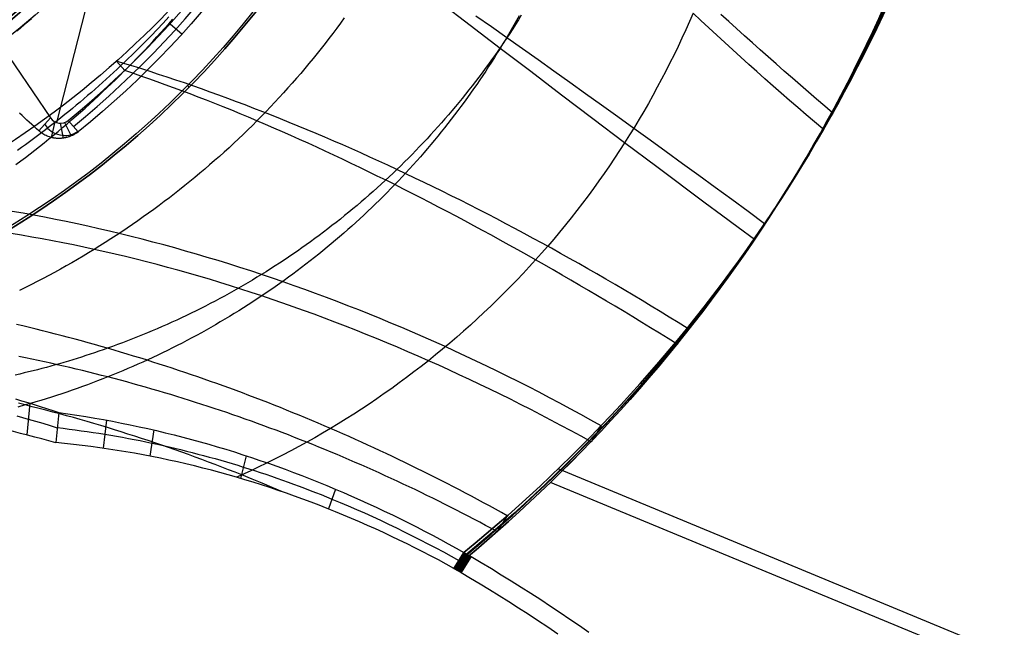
# Model space of a CAD drawing. Extents: x 5157 to 5867, y -156 to 1031.
# Tile 71 of 87: x 5558 to 5641, y 532 to 583. Entities that reach past the tile are written whole.
import ezdxf

# ---------------------------------------------------------------- set-up
doc = ezdxf.new("R2010")
doc.units = 0
doc.layers.add('1', color=7, linetype='CONTINUOUS')

msp = doc.modelspace()

# ---------------------------------------------------------------- linework, layer by layer
at = {"layer": '1', "color": 39}
for p, q in [((5561.471, 574.165, 26.283), (5571.231, 612.249, 26.283)), ((5549.937, 590.697, 26.283), (5560.942, 574.558, 26.283)), ((5570.913, 582.403, 26.283), (5571.916, 581.544, 28.667)), ((5566.443, 579.286, 20.757), (5567.137, 578.517, 15.783)), ((5572.494, 577.114, 16.982), (5572.412, 577.295, 16.982)), ((5572.494, 577.114, 24.542), (5572.412, 577.295, 24.542)), ((5559.981, 573.488, 30.676), (5560.942, 574.558, 26.283)), ((5561.293, 574.24, 26.283), (5560.986, 572.935, 29.662)), ((5563.26, 573.39, 28.585), (5562.415, 574.345, 26.283)), ((5626.217, 574.969, 17.762), (5625.369, 573.648, 12.931)), ((5626.217, 574.969, 17.762), (5625.369, 573.648, 12.931)), ((5561.75, 574.118, 26.283), (5561.984, 572.873, 28.988)), ((5562.103, 574.172, 26.283), (5562.661, 573.057, 28.701)), ((5620.52, 565.737, 21.287), (5619.672, 564.415, 16.455)), ((5620.52, 565.737, 21.287), (5619.672, 564.415, 16.455)), ((5614.061, 557.02, 24.804), (5613.213, 555.699, 19.973)), ((5614.061, 557.02, 24.804), (5613.213, 555.699, 19.973)), ((5559.203, 550.767, 32.114), (5558.968, 548.12, 27.759)), ((5561.643, 549.989, 32.432), (5561.379, 547.479, 28.001)), ((5565.62, 549.355, 32.545), (5565.329, 547.009, 28.029)), ((5606.888, 548.881, 28.289), (5606.04, 547.56, 23.457)), ((5606.888, 548.881, 28.289), (5606.04, 547.56, 23.457)), ((5569.55, 548.542, 32.679), (5569.217, 546.356, 28.089)), ((5577.253, 546.392, 32.955), (5576.801, 544.496, 28.257)), ((5863.647, 437.539, 13.667), (5603.307, 545.295, 29.898)), ((5862.893, 436.456, 8.754), (5602.66, 544.167, 24.978)), ((5584.724, 543.6, 33.175), (5584.124, 541.953, 28.404)), ((5599.052, 541.379, 31.716), (5598.204, 540.058, 26.884)), ((5599.052, 541.379, 31.716), (5598.204, 540.058, 26.884)), ((5594.59, 536.997, 28.355), (5595.438, 538.318, 33.187)), ((5595.438, 538.318, 33.187), (5594.59, 536.997, 28.355)), ((5595.438, 538.318, 33.187), (5594.59, 536.997, 28.355)), ((5595.438, 538.318, 33.187), (5594.59, 536.997, 28.355)), ((5595.499, 538.284, 33.186), (5594.651, 536.963, 28.354)), ((5595.559, 538.249, 33.185), (5594.711, 536.928, 28.353)), ((5595.619, 538.214, 33.183), (5594.771, 536.893, 28.352)), ((5595.68, 538.18, 33.182), (5594.832, 536.859, 28.351)), ((5595.74, 538.145, 33.181), (5594.892, 536.824, 28.35)), ((5595.799, 538.11, 33.18), (5594.951, 536.789, 28.349)), ((5595.859, 538.076, 33.179), (5595.011, 536.755, 28.348)), ((5595.438, 538.318, 33.187), (5596.037, 537.972, 33.176)), ((5595.528, 537.179, 30.278), (5594.93, 537.526, 30.288)), ((5595.919, 538.041, 33.178), (5595.071, 536.72, 28.347)), ((5595.978, 538.007, 33.177), (5595.13, 536.685, 28.346)), ((5596.037, 537.972, 33.176), (5595.189, 536.651, 28.345)), ((5594.59, 536.997, 28.355), (5595.189, 536.651, 28.345))]:
    msp.add_line(p, q, dxfattribs=at)
at = {"layer": '1', "color": 35}
msp.add_lwpolyline([(5559.362, 582.832), (5559.056, 582.572), (5558.748, 582.313), (5558.439, 582.057), (5558.129, 581.802)], dxfattribs=at)
at = {"layer": '1', "color": 39, "extrusion": (0.166937, 0.260069, 0.95105)}
msp.add_lwpolyline([(-4693.498, -3310.182), (-4691.197, -3309.539), (-4688.898, -3308.893), (-4683.917, -3307.489), (-4673.961, -3304.673), (-4668.983, -3303.268), (-4666.494, -3302.568), (-4664.004, -3301.869), (-4661.514, -3301.174), (-4659.022, -3300.481), (-4656.53, -3299.792), (-4654.037, -3299.107), (-4651.543, -3298.426), (-4649.048, -3297.75), (-4646.792, -3297.143), (-4644.535, -3296.542), (-4642.276, -3295.945), (-4640.016, -3295.355), (-4637.755, -3294.77), (-4635.492, -3294.192), (-4633.228, -3293.622), (-4632.095, -3293.339), (-4630.962, -3293.059), (-4629.828, -3292.78), (-4628.694, -3292.503), (-4627.559, -3292.229), (-4626.424, -3291.957), (-4625.288, -3291.687), (-4624.152, -3291.419), (-4623.015, -3291.154), (-4621.878, -3290.891), (-4620.74, -3290.631), (-4619.602, -3290.373), (-4618.463, -3290.118), (-4617.324, -3289.866), (-4616.184, -3289.616), (-4615.043, -3289.369), (-4613.902, -3289.125), (-4612.76, -3288.883), (-4611.745, -3288.671), (-4610.729, -3288.462), (-4609.713, -3288.254), (-4608.696, -3288.05), (-4607.678, -3287.847), (-4606.661, -3287.648), (-4605.642, -3287.451), (-4604.624, -3287.256), (-4603.604, -3287.064), (-4602.585, -3286.875), (-4601.564, -3286.688), (-4600.544, -3286.504), (-4599.523, -3286.323), (-4598.501, -3286.145), (-4597.479, -3285.97), (-4596.457, -3285.797), (-4595.434, -3285.627), (-4594.41, -3285.461), (-4593.387, -3285.297), (-4592.362, -3285.137), (-4591.338, -3284.979), (-4590.313, -3284.825), (-4589.287, -3284.674), (-4588.261, -3284.526), (-4587.235, -3284.381), (-4586.208, -3284.239), (-4585.18, -3284.101), (-4584.153, -3283.966), (-4583.124, -3283.834), (-4582.096, -3283.706), (-4581.067, -3283.582), (-4580.038, -3283.46), (-4579.062, -3283.349), (-4578.086, -3283.24), (-4577.11, -3283.135), (-4576.133, -3283.033), (-4575.156, -3282.934), (-4574.179, -3282.838), (-4573.201, -3282.745), (-4572.223, -3282.656), (-4571.245, -3282.569), (-4570.267, -3282.486), (-4569.288, -3282.406), (-4568.309, -3282.329), (-4567.33, -3282.255), (-4566.35, -3282.184), (-4565.371, -3282.117), (-4564.391, -3282.052), (-4563.411, -3281.991), (-4562.431, -3281.932), (-4561.45, -3281.877), (-4560.469, -3281.825), (-4559.489, -3281.776), (-4558.508, -3281.73), (-4557.527, -3281.687), (-4556.545, -3281.648), (-4555.564, -3281.611), (-4554.582, -3281.578), (-4553.601, -3281.547), (-4552.619, -3281.52), (-4551.638, -3281.496), (-4550.656, -3281.474), (-4549.674, -3281.456), (-4548.692, -3281.441), (-4547.773, -3281.43), (-4546.854, -3281.421), (-4545.935, -3281.415), (-4545.016, -3281.412), (-4544.097, -3281.412), (-4543.178, -3281.414), (-4542.259, -3281.419), (-4541.34, -3281.426), (-4540.421, -3281.437), (-4539.503, -3281.45), (-4538.584, -3281.466), (-4537.665, -3281.484), (-4536.747, -3281.506), (-4535.828, -3281.53), (-4534.91, -3281.556), (-4533.991, -3281.586), (-4533.073, -3281.618), (-4532.155, -3281.653), (-4531.237, -3281.691), (-4530.319, -3281.732), (-4529.401, -3281.775), (-4528.484, -3281.821), (-4527.566, -3281.87), (-4526.649, -3281.922), (-4525.732, -3281.976), (-4524.815, -3282.034), (-4523.898, -3282.094), (-4522.982, -3282.157), (-4522.066, -3282.222), (-4521.15, -3282.291), (-4520.234, -3282.362), (-4519.318, -3282.436), (-4518.519, -3282.503), (-4517.719, -3282.573), (-4516.92, -3282.644), (-4516.121, -3282.717), (-4515.323, -3282.793), (-4514.524, -3282.871), (-4513.726, -3282.95), (-4512.928, -3283.032), (-4512.13, -3283.116), (-4511.332, -3283.202), (-4510.535, -3283.29), (-4509.738, -3283.38), (-4508.941, -3283.472), (-4508.144, -3283.566), (-4507.347, -3283.662), (-4506.551, -3283.761), (-4504.959, -3283.963), (-4503.368, -3284.173), (-4501.778, -3284.39), (-4500.189, -3284.616), (-4498.601, -3284.848), (-4497.013, -3285.089), (-4495.427, -3285.337), (-4493.842, -3285.592), (-4492.445, -3285.822), (-4491.049, -3286.058), (-4489.654, -3286.299), (-4488.259, -3286.544), (-4486.865, -3286.793), (-4485.471, -3287.046), (-4484.077, -3287.301), (-4482.684, -3287.56), (-4479.898, -3288.082), (-4471.538, -3289.669), (-4469.028, -3290.141), (-4466.517, -3290.607), (-4465.26, -3290.837), (-4464.003, -3291.065), (-4462.745, -3291.29), (-4461.487, -3291.512), (-4460.228, -3291.731), (-4458.968, -3291.946), (-4457.707, -3292.158), (-4456.445, -3292.366), (-4455.183, -3292.569), (-4453.919, -3292.768), (-4452.654, -3292.962), (-4451.389, -3293.15), (-4450.249, -3293.316), (-4449.108, -3293.476), (-4447.966, -3293.632), (-4446.823, -3293.783), (-4445.68, -3293.928), (-4444.535, -3294.068), (-4443.39, -3294.202), (-4442.244, -3294.33), (-4441.097, -3294.452), (-4439.95, -3294.567), (-4438.801, -3294.676), (-4437.652, -3294.777), (-4436.502, -3294.871), (-4435.351, -3294.958), (-4434.199, -3295.037), (-4433.623, -3295.074), (-4433.046, -3295.108), (-4432.153, -3295.158), (-4431.258, -3295.202), (-4430.364, -3295.242), (-4429.469, -3295.276), (-4428.574, -3295.305), (-4427.678, -3295.328), (-4426.783, -3295.346), (-4425.887, -3295.359), (-4424.991, -3295.365), (-4424.095, -3295.366), (-4423.199, -3295.36), (-4422.303, -3295.349), (-4421.407, -3295.331), (-4420.511, -3295.308), (-4419.615, -3295.277), (-4418.719, -3295.241)], dxfattribs=at)
at = {"layer": '1', "color": 39}
for points in [[(5619.672, 564.415, 16.455), (5618.299, 565.428, 16.42), (5616.931, 566.44, 16.383), (5615.568, 567.452, 16.347), (5614.211, 568.464, 16.31), (5612.859, 569.473, 16.273), (5611.513, 570.481, 16.236), (5608.841, 572.49, 16.163), (5606.196, 574.486, 16.091), (5603.582, 576.465, 16.022), (5601.001, 578.424, 15.958), (5598.455, 580.36, 15.898), (5595.946, 582.268, 15.844), (5593.478, 584.146, 15.798), (5591.053, 585.991, 15.758), (5588.674, 587.798, 15.725), (5586.343, 589.566, 15.701), (5585.197, 590.435, 15.692), (5584.063, 591.292, 15.684), (5582.943, 592.138, 15.679), (5581.836, 592.972, 15.676), (5580.744, 593.794, 15.675), (5579.666, 594.604, 15.677)], [(5614.555, 583.3, 12.621), (5614.251, 582.6, 12.84), (5613.94, 581.904, 13.059), (5613.621, 581.21, 13.279), (5613.296, 580.519, 13.499), (5612.963, 579.831, 13.719), (5612.623, 579.146, 13.94), (5612.276, 578.465, 14.161), (5611.922, 577.787, 14.382), (5611.561, 577.112, 14.604), (5611.193, 576.44, 14.826), (5610.818, 575.773, 15.048), (5610.436, 575.108, 15.271), (5610.048, 574.448, 15.493), (5609.652, 573.791, 15.716), (5609.25, 573.139, 15.94), (5608.841, 572.49, 16.163), (5608.425, 571.845, 16.386), (5608.002, 571.205, 16.61), (5607.572, 570.569, 16.833), (5607.136, 569.937, 17.057), (5606.694, 569.309, 17.28), (5606.245, 568.686, 17.504), (5605.789, 568.068, 17.728), (5605.327, 567.454, 17.951), (5604.859, 566.845, 18.175), (5604.384, 566.241, 18.398), (5603.903, 565.642, 18.621), (5603.416, 565.047, 18.845), (5602.923, 564.458, 19.068), (5602.423, 563.874, 19.29), (5601.918, 563.295, 19.513), (5601.663, 563.007, 19.624), (5601.406, 562.721, 19.735), (5601.149, 562.436, 19.846), (5600.889, 562.153, 19.957), (5600.366, 561.59, 20.179), (5599.837, 561.033, 20.4), (5599.302, 560.481, 20.622), (5598.762, 559.934, 20.842), (5598.216, 559.394, 21.063), (5597.664, 558.859, 21.283), (5597.107, 558.33, 21.502), (5596.545, 557.807, 21.721), (5595.977, 557.289, 21.94), (5595.405, 556.778, 22.157), (5594.827, 556.273, 22.375), (5594.244, 555.774, 22.592), (5593.656, 555.281, 22.808), (5593.063, 554.794, 23.024), (5592.466, 554.314, 23.239), (5591.863, 553.84, 23.453), (5591.256, 553.372, 23.666), (5590.644, 552.911, 23.879), (5590.028, 552.456, 24.091), (5589.408, 552.008, 24.303), (5588.783, 551.566, 24.513), (5588.154, 551.131, 24.723), (5587.521, 550.703, 24.932), (5586.883, 550.281, 25.14), (5586.242, 549.866, 25.347), (5585.597, 549.458, 25.553), (5584.948, 549.057, 25.758), (5584.296, 548.663, 25.962), (5583.64, 548.275, 26.165), (5582.98, 547.894, 26.367), (5582.317, 547.521, 26.568), (5581.651, 547.154, 26.768), (5580.981, 546.795, 26.967), (5580.308, 546.442, 27.165), (5579.633, 546.097, 27.361), (5578.954, 545.758, 27.556), (5578.272, 545.427, 27.751), (5577.588, 545.103, 27.943), (5576.901, 544.786, 28.135), (5576.474, 544.593, 28.253)], [(5625.369, 573.647, 12.931), (5624.673, 574.238, 12.893), (5623.979, 574.83, 12.858), (5623.288, 575.425, 12.825), (5622.599, 576.021, 12.795), (5621.913, 576.619, 12.767), (5621.23, 577.219, 12.741), (5620.549, 577.82, 12.718), (5619.872, 578.423, 12.697), (5619.197, 579.028, 12.679), (5618.525, 579.634, 12.663), (5617.856, 580.241, 12.65), (5617.19, 580.851, 12.639), (5616.527, 581.461, 12.631), (5615.866, 582.073, 12.625), (5615.209, 582.686, 12.622), (5614.555, 583.3, 12.621)], [(5600.221, 583.124, 20.402), (5599.984, 582.744, 20.495), (5599.745, 582.365, 20.589), (5599.503, 581.988, 20.683), (5599.258, 581.613, 20.776), (5599.011, 581.239, 20.87), (5598.762, 580.868, 20.964), (5598.51, 580.497, 21.058), (5598.255, 580.129, 21.151), (5597.998, 579.762, 21.245), (5597.738, 579.397, 21.339), (5597.476, 579.034, 21.432), (5597.212, 578.673, 21.526), (5596.945, 578.313, 21.619), (5596.675, 577.955, 21.713), (5596.403, 577.599, 21.806), (5596.129, 577.245, 21.9), (5595.852, 576.893, 21.993), (5595.573, 576.542, 22.087), (5595.292, 576.194, 22.18), (5595.008, 575.847, 22.273), (5594.722, 575.502, 22.366), (5594.434, 575.159, 22.459), (5594.143, 574.818, 22.552), (5593.85, 574.48, 22.645), (5593.555, 574.143, 22.738), (5593.258, 573.808, 22.831), (5592.958, 573.475, 22.924), (5592.656, 573.144, 23.017), (5592.352, 572.815, 23.109), (5592.045, 572.488, 23.202), (5591.737, 572.164, 23.294), (5591.426, 571.841, 23.386), (5591.113, 571.521, 23.478), (5590.798, 571.202, 23.571), (5590.481, 570.886, 23.663), (5590.161, 570.572, 23.754), (5589.84, 570.26, 23.846), (5589.516, 569.951, 23.938), (5589.191, 569.643, 24.029), (5588.863, 569.338, 24.121), (5588.533, 569.035, 24.212), (5588.202, 568.734, 24.303), (5587.868, 568.436, 24.394), (5587.532, 568.139, 24.485), (5587.194, 567.845, 24.576), (5586.855, 567.554, 24.666), (5586.513, 567.264, 24.757), (5586.17, 566.977, 24.847), (5585.824, 566.692, 24.937), (5585.477, 566.41, 25.027), (5585.128, 566.13, 25.117), (5584.777, 565.852, 25.206), (5584.424, 565.577, 25.296), (5584.07, 565.304, 25.385), (5583.713, 565.033, 25.474), (5583.355, 564.765, 25.563), (5582.995, 564.499, 25.652), (5582.633, 564.236, 25.741), (5582.27, 563.975, 25.829), (5581.905, 563.716, 25.917), (5581.538, 563.46, 26.005), (5581.17, 563.207, 26.093), (5580.8, 562.956, 26.181), (5580.428, 562.707, 26.268), (5580.055, 562.461, 26.355), (5579.68, 562.218, 26.442), (5579.303, 561.977, 26.529), (5578.925, 561.738, 26.616), (5578.546, 561.502, 26.702), (5578.165, 561.269, 26.788), (5577.782, 561.038, 26.874), (5577.398, 560.81, 26.96), (5577.012, 560.584, 27.045), (5576.625, 560.361, 27.13), (5576.237, 560.141, 27.215), (5575.847, 559.923, 27.3), (5575.456, 559.708, 27.385), (5575.064, 559.496, 27.469), (5574.67, 559.286, 27.553), (5574.274, 559.079, 27.637), (5573.878, 558.874, 27.72), (5573.48, 558.672, 27.804), (5573.081, 558.473, 27.887), (5572.681, 558.276, 27.969), (5572.279, 558.082, 28.052), (5571.876, 557.891, 28.134), (5571.473, 557.702, 28.216), (5571.068, 557.516, 28.298), (5570.661, 557.333, 28.379), (5570.254, 557.153, 28.46), (5569.846, 556.975, 28.541), (5569.436, 556.8, 28.622), (5569.026, 556.628, 28.702), (5568.614, 556.458, 28.782), (5568.201, 556.291, 28.862), (5567.788, 556.127, 28.941), (5567.373, 555.966, 29.02), (5566.958, 555.808, 29.099), (5566.541, 555.652, 29.177), (5566.124, 555.499, 29.256), (5565.705, 555.349, 29.334), (5565.344, 555.222, 29.4), (5564.983, 555.097, 29.467), (5564.62, 554.974, 29.533), (5564.257, 554.853, 29.6), (5563.894, 554.734, 29.666), (5563.529, 554.617, 29.731), (5563.165, 554.503, 29.797), (5562.799, 554.39, 29.862), (5562.434, 554.28, 29.927), (5562.067, 554.171, 29.992), (5561.7, 554.065, 30.056), (5561.333, 553.961, 30.12), (5560.965, 553.859, 30.184), (5560.597, 553.759, 30.248), (5560.228, 553.661, 30.311), (5559.859, 553.565, 30.375), (5559.489, 553.471, 30.438), (5559.119, 553.38, 30.5), (5558.749, 553.29, 30.563), (5558.378, 553.203, 30.625), (5558.006, 553.117, 30.687)], [(5558.062, 570.673, 15.987), (5558.458, 570.971, 15.976), (5558.853, 571.272, 15.965), (5559.246, 571.574, 15.954), (5559.637, 571.879, 15.944), (5560.027, 572.187, 15.933), (5560.414, 572.496, 15.923), (5560.8, 572.808, 15.914), (5561.184, 573.122, 15.904), (5561.567, 573.438, 15.895), (5561.947, 573.757, 15.886), (5562.326, 574.078, 15.878), (5562.702, 574.401, 15.869), (5563.077, 574.726, 15.861), (5563.45, 575.053, 15.853), (5563.821, 575.383, 15.845), (5564.19, 575.714, 15.838), (5564.557, 576.048, 15.831), (5564.923, 576.384, 15.824), (5565.286, 576.723, 15.817), (5565.647, 577.063, 15.81), (5566.006, 577.405, 15.804), (5566.363, 577.75, 15.797), (5566.718, 578.097, 15.791), (5567.072, 578.446, 15.785), (5567.423, 578.796, 15.78), (5567.771, 579.149, 15.774), (5568.118, 579.505, 15.769), (5568.463, 579.862, 15.764), (5568.805, 580.221, 15.759), (5569.146, 580.582, 15.754), (5569.484, 580.946, 15.749), (5569.82, 581.311, 15.745), (5570.153, 581.678, 15.741), (5570.485, 582.048, 15.737), (5570.814, 582.419, 15.733), (5571.141, 582.792, 15.729)], [(5570.818, 582.977, 18.238), (5570.331, 582.453, 18.241), (5569.84, 581.932, 18.244), (5569.343, 581.416, 18.247), (5568.842, 580.904, 18.25), (5568.336, 580.396, 18.254), (5567.826, 579.893, 18.257), (5567.311, 579.395, 18.261), (5566.791, 578.9, 18.265), (5566.491, 578.619, 18.268), (5566.189, 578.339, 18.27), (5565.886, 578.06, 18.273), (5565.582, 577.783, 18.275), (5565.276, 577.508, 18.278), (5564.968, 577.234, 18.281), (5564.659, 576.962, 18.284), (5564.349, 576.691, 18.287), (5564.037, 576.421, 18.29), (5563.724, 576.154, 18.293), (5563.409, 575.887, 18.296), (5563.093, 575.622, 18.299), (5562.776, 575.359, 18.303), (5562.457, 575.098, 18.306), (5562.137, 574.838, 18.31), (5561.816, 574.579, 18.314), (5561.493, 574.322, 18.317), (5561.169, 574.067, 18.321), (5560.843, 573.813, 18.325), (5560.516, 573.561, 18.329), (5560.188, 573.31, 18.333), (5559.859, 573.061, 18.338), (5559.528, 572.814, 18.342), (5559.196, 572.568, 18.346), (5558.862, 572.324, 18.351), (5558.528, 572.082, 18.356), (5558.192, 571.841, 18.36)], [(5600.029, 583.07, 15.244), (5599.812, 582.679, 15.337), (5599.592, 582.289, 15.43), (5599.37, 581.9, 15.523), (5599.145, 581.513, 15.617), (5598.918, 581.127, 15.71), (5598.688, 580.743, 15.804), (5598.455, 580.36, 15.898), (5598.219, 579.979, 15.992), (5597.981, 579.599, 16.086), (5597.74, 579.221, 16.18), (5597.496, 578.844, 16.274), (5597.25, 578.469, 16.368), (5597.001, 578.095, 16.462), (5596.75, 577.723, 16.557), (5596.496, 577.353, 16.651), (5596.24, 576.984, 16.746), (5595.981, 576.617, 16.84), (5595.719, 576.252, 16.935), (5595.455, 575.888, 17.029), (5595.188, 575.526, 17.124), (5594.919, 575.166, 17.219), (5594.647, 574.807, 17.314), (5594.373, 574.45, 17.409), (5594.097, 574.095, 17.504), (5593.818, 573.742, 17.598), (5593.536, 573.391, 17.693), (5593.252, 573.041, 17.788), (5592.966, 572.694, 17.883), (5592.677, 572.348, 17.978), (5592.386, 572.004, 18.074), (5592.092, 571.662, 18.169), (5591.797, 571.322, 18.264), (5591.498, 570.983, 18.359), (5591.198, 570.647, 18.454), (5590.895, 570.313, 18.549), (5590.59, 569.981, 18.644), (5590.282, 569.65, 18.739), (5589.972, 569.322, 18.834), (5589.66, 568.996, 18.929), (5589.346, 568.672, 19.024), (5589.029, 568.35, 19.119), (5588.711, 568.03, 19.214), (5588.389, 567.712, 19.309), (5588.066, 567.396, 19.404), (5587.741, 567.082, 19.499), (5587.413, 566.771, 19.594), (5587.083, 566.461, 19.689), (5586.752, 566.154, 19.784), (5586.418, 565.849, 19.879), (5586.082, 565.546, 19.973), (5585.743, 565.246, 20.068), (5585.403, 564.947, 20.163), (5585.061, 564.651, 20.257), (5584.717, 564.357, 20.352), (5584.37, 564.065, 20.446), (5584.022, 563.776, 20.541), (5583.672, 563.489, 20.635), (5583.319, 563.204, 20.729), (5582.965, 562.921, 20.823), (5582.609, 562.641, 20.917), (5582.251, 562.363, 21.011), (5581.891, 562.088, 21.105), (5581.529, 561.815, 21.199), (5581.166, 561.544, 21.293), (5580.8, 561.275, 21.387), (5580.433, 561.009, 21.48), (5580.064, 560.746, 21.574), (5579.693, 560.485, 21.667), (5579.32, 560.226, 21.76), (5578.945, 559.97, 21.853), (5578.569, 559.716, 21.946), (5578.191, 559.465, 22.039), (5577.811, 559.216, 22.132), (5577.43, 558.97, 22.225), (5577.047, 558.726, 22.317), (5576.662, 558.485, 22.41), (5576.276, 558.246, 22.502), (5575.888, 558.01, 22.594), (5575.498, 557.776, 22.687), (5575.107, 557.545, 22.778), (5574.715, 557.317, 22.87), (5574.32, 557.091, 22.962), (5573.925, 556.868, 23.053), (5573.528, 556.647, 23.145), (5573.129, 556.429, 23.236), (5572.729, 556.213, 23.327), (5572.327, 556.001, 23.418), (5571.924, 555.79, 23.509), (5571.52, 555.583, 23.6), (5571.114, 555.378, 23.69), (5570.707, 555.175, 23.78), (5570.298, 554.976, 23.871), (5569.889, 554.779, 23.961), (5569.478, 554.585, 24.05), (5569.065, 554.393, 24.14), (5568.652, 554.204, 24.23), (5568.237, 554.018, 24.319), (5567.821, 553.834, 24.408), (5567.403, 553.654, 24.497), (5566.985, 553.476, 24.586), (5566.565, 553.3, 24.675), (5566.144, 553.128, 24.763), (5565.723, 552.958, 24.851), (5565.3, 552.791, 24.939), (5564.875, 552.627, 25.027), (5564.45, 552.466, 25.115), (5564.024, 552.307, 25.202), (5563.597, 552.151, 25.29), (5563.169, 551.998, 25.377), (5562.739, 551.848, 25.464), (5562.309, 551.701, 25.55), (5561.878, 551.556, 25.637), (5561.446, 551.414, 25.723), (5561.013, 551.275, 25.809), (5560.579, 551.139, 25.895), (5560.145, 551.006, 25.981), (5559.709, 550.875, 26.066), (5559.273, 550.748, 26.152), (5558.836, 550.623, 26.237), (5558.204, 550.448, 26.359)], [(5585.45, 582.898, 16.356), (5585.136, 582.466, 16.414), (5584.819, 582.035, 16.472), (5584.498, 581.607, 16.531), (5584.174, 581.182, 16.589), (5583.847, 580.758, 16.648), (5583.516, 580.337, 16.707), (5583.182, 579.919, 16.766), (5582.844, 579.502, 16.825), (5582.504, 579.088, 16.884), (5582.16, 578.677, 16.943), (5581.812, 578.268, 17.002), (5581.462, 577.862, 17.062), (5581.108, 577.458, 17.121), (5580.752, 577.056, 17.181), (5580.392, 576.657, 17.241), (5580.028, 576.261, 17.301), (5579.662, 575.867, 17.361), (5579.293, 575.476, 17.421), (5578.921, 575.088, 17.482), (5578.545, 574.702, 17.542), (5578.167, 574.319, 17.603), (5577.785, 573.939, 17.663), (5577.401, 573.562, 17.724), (5577.013, 573.187, 17.785), (5576.623, 572.815, 17.846), (5576.229, 572.446, 17.907), (5575.833, 572.079, 17.968), (5575.434, 571.716, 18.029), (5575.032, 571.355, 18.091), (5574.627, 570.997, 18.152), (5574.219, 570.642, 18.214), (5573.809, 570.29, 18.276), (5573.396, 569.941, 18.338), (5572.98, 569.595, 18.4), (5572.561, 569.252, 18.462), (5572.14, 568.912, 18.524), (5571.716, 568.574, 18.587), (5571.289, 568.24, 18.649), (5570.86, 567.909, 18.712), (5570.428, 567.581, 18.775), (5569.994, 567.255, 18.838), (5569.557, 566.933, 18.901), (5569.117, 566.614, 18.964), (5568.675, 566.298, 19.027), (5568.231, 565.986, 19.091), (5567.784, 565.676, 19.154), (5567.335, 565.37, 19.218), (5566.883, 565.066, 19.282), (5566.429, 564.766, 19.346), (5565.972, 564.469, 19.41), (5565.514, 564.176, 19.474), (5565.053, 563.885, 19.539), (5564.589, 563.598, 19.603), (5564.124, 563.314, 19.668), (5563.656, 563.033, 19.733), (5563.186, 562.756, 19.798), (5562.713, 562.482, 19.863), (5562.239, 562.212, 19.929), (5561.762, 561.944, 19.994), (5561.284, 561.68, 20.06), (5560.803, 561.42, 20.126), (5560.32, 561.162, 20.193), (5559.835, 560.908, 20.259), (5559.348, 560.658, 20.326), (5558.859, 560.411, 20.394), (5558.368, 560.167, 20.461)], [(5620.52, 565.736, 21.287), (5619.147, 566.746, 21.252), (5617.775, 567.752, 21.218), (5616.405, 568.754, 21.186), (5615.039, 569.75, 21.154), (5613.675, 570.742, 21.124), (5612.315, 571.729, 21.095), (5610.959, 572.71, 21.067), (5609.608, 573.685, 21.041), (5608.261, 574.654, 21.015), (5606.92, 575.616, 20.991), (5605.584, 576.572, 20.968), (5604.255, 577.521, 20.946), (5602.933, 578.462, 20.925), (5601.618, 579.396, 20.906), (5600.311, 580.322, 20.887), (5599.011, 581.239, 20.87), (5597.72, 582.149, 20.854), (5596.439, 583.049, 20.839)], [(5626.217, 574.969, 17.762), (5625.536, 575.55, 17.724), (5624.857, 576.132, 17.689), (5624.18, 576.715, 17.657), (5623.505, 577.299, 17.627), (5622.832, 577.885, 17.6), (5622.16, 578.471, 17.576), (5621.491, 579.058, 17.554), (5620.825, 579.646, 17.536), (5620.16, 580.235, 17.519), (5619.498, 580.824, 17.506), (5618.838, 581.415, 17.495), (5618.18, 582.006, 17.487), (5617.525, 582.598, 17.481), (5616.872, 583.19, 17.478)], [(5614.062, 557.02, 24.804), (5613.312, 557.487, 24.806), (5612.561, 557.951, 24.807), (5611.809, 558.412, 24.805), (5611.056, 558.869, 24.801), (5610.303, 559.324, 24.795), (5609.548, 559.775, 24.787), (5608.793, 560.223, 24.777), (5608.037, 560.668, 24.764), (5607.28, 561.109, 24.75), (5606.523, 561.547, 24.734), (5605.765, 561.982, 24.715), (5605.007, 562.413, 24.695), (5604.248, 562.84, 24.672), (5603.489, 563.265, 24.647), (5602.73, 563.685, 24.62), (5601.971, 564.102, 24.592), (5601.211, 564.516, 24.561), (5600.451, 564.926, 24.528), (5599.692, 565.332, 24.492), (5598.932, 565.734, 24.455), (5598.172, 566.133, 24.416), (5597.413, 566.528, 24.374), (5596.654, 566.919, 24.331), (5595.895, 567.306, 24.285), (5595.136, 567.689, 24.238), (5594.378, 568.068, 24.188), (5593.62, 568.444, 24.136), (5592.863, 568.815, 24.082), (5592.106, 569.183, 24.027), (5591.35, 569.546, 23.968), (5590.594, 569.905, 23.908), (5589.84, 570.26, 23.846), (5589.086, 570.611, 23.782), (5588.333, 570.958, 23.716), (5587.581, 571.301, 23.647), (5586.83, 571.639, 23.577), (5586.08, 571.973, 23.504), (5585.331, 572.303, 23.429), (5584.583, 572.628, 23.352), (5583.837, 572.949, 23.274), (5583.092, 573.266, 23.193), (5582.348, 573.578, 23.11), (5581.605, 573.886, 23.025), (5580.864, 574.19, 22.937), (5580.125, 574.489, 22.848), (5579.387, 574.783, 22.757), (5578.651, 575.073, 22.663), (5577.916, 575.359, 22.568), (5577.183, 575.639, 22.47), (5576.452, 575.916, 22.371), (5575.723, 576.187, 22.269), (5574.996, 576.454, 22.165), (5574.27, 576.717, 22.059), (5573.547, 576.974, 21.951), (5572.826, 577.227, 21.841), (5572.107, 577.475, 21.729), (5571.39, 577.719, 21.615), (5570.676, 577.957, 21.498), (5569.964, 578.191, 21.38), (5569.254, 578.42, 21.259), (5568.547, 578.644, 21.137), (5567.842, 578.863, 21.012), (5567.14, 579.077, 20.885), (5566.44, 579.286, 20.757)], [(5613.214, 555.698, 19.973), (5612.478, 556.155, 19.975), (5611.741, 556.61, 19.976), (5611.004, 557.063, 19.974), (5610.267, 557.513, 19.969), (5609.529, 557.961, 19.962), (5608.791, 558.406, 19.953), (5608.053, 558.85, 19.942), (5607.314, 559.29, 19.928), (5606.576, 559.729, 19.912), (5605.837, 560.164, 19.893), (5605.099, 560.597, 19.873), (5604.36, 561.028, 19.85), (5603.621, 561.455, 19.825), (5602.883, 561.88, 19.797), (5602.145, 562.302, 19.767), (5601.406, 562.721, 19.735), (5600.669, 563.137, 19.701), (5599.931, 563.551, 19.665), (5599.194, 563.961, 19.626), (5598.457, 564.368, 19.585), (5597.72, 564.772, 19.542), (5596.984, 565.173, 19.497), (5596.249, 565.571, 19.45), (5595.514, 565.965, 19.4), (5594.78, 566.356, 19.349), (5594.046, 566.744, 19.295), (5593.313, 567.128, 19.239), (5592.581, 567.509, 19.181), (5591.849, 567.886, 19.121), (5591.119, 568.26, 19.059), (5590.389, 568.63, 18.995), (5589.66, 568.996, 18.929), (5588.932, 569.359, 18.861), (5588.206, 569.717, 18.791), (5587.48, 570.072, 18.719), (5586.755, 570.423, 18.645), (5586.032, 570.771, 18.569), (5585.31, 571.114, 18.491), (5584.589, 571.453, 18.411), (5583.869, 571.788, 18.329), (5583.151, 572.12, 18.245), (5582.434, 572.447, 18.159), (5581.719, 572.769, 18.071), (5581.005, 573.088, 17.981), (5580.293, 573.402, 17.889), (5579.583, 573.712, 17.796), (5578.874, 574.018, 17.7), (5578.167, 574.319, 17.603), (5577.461, 574.616, 17.503), (5576.758, 574.909, 17.402), (5576.057, 575.196, 17.298), (5575.357, 575.48, 17.193), (5574.66, 575.758, 17.086), (5573.964, 576.032, 16.977), (5573.271, 576.302, 16.866), (5572.58, 576.566, 16.754), (5571.891, 576.826, 16.639), (5571.204, 577.081, 16.523), (5570.52, 577.331, 16.404), (5569.838, 577.577, 16.284), (5569.158, 577.817, 16.162), (5568.481, 578.052, 16.038), (5567.807, 578.282, 15.912), (5567.135, 578.508, 15.785)], [(5559.981, 573.488, 30.676), (5559.779, 573.661, 30.916), (5559.576, 573.838, 31.154), (5559.374, 574.017, 31.389), (5559.172, 574.199, 31.622), (5558.97, 574.384, 31.853), (5558.767, 574.571, 32.08), (5558.565, 574.762, 32.306), (5558.363, 574.955, 32.529)], [(5563.26, 573.39, 28.585), (5563.209, 573.354, 28.589), (5563.157, 573.32, 28.594), (5563.104, 573.286, 28.601), (5563.051, 573.253, 28.608), (5562.998, 573.222, 28.618), (5562.944, 573.192, 28.628), (5562.889, 573.163, 28.64), (5562.834, 573.135, 28.653), (5562.778, 573.108, 28.667), (5562.721, 573.082, 28.683), (5562.664, 573.058, 28.7), (5562.607, 573.035, 28.719), (5562.55, 573.014, 28.738), (5562.493, 572.993, 28.759), (5562.436, 572.975, 28.78), (5562.378, 572.957, 28.803), (5562.317, 572.94, 28.829), (5562.256, 572.924, 28.855), (5562.196, 572.91, 28.883), (5562.136, 572.898, 28.911), (5562.075, 572.887, 28.941), (5562.015, 572.877, 28.972), (5561.956, 572.869, 29.003), (5561.897, 572.862, 29.036), (5561.838, 572.857, 29.069), (5561.779, 572.853, 29.103), (5561.72, 572.851, 29.138), (5561.663, 572.849, 29.174), (5561.605, 572.849, 29.21), (5561.548, 572.851, 29.247), (5561.491, 572.853, 29.285), (5561.435, 572.857, 29.323), (5561.383, 572.862, 29.359), (5561.332, 572.868, 29.396), (5561.281, 572.874, 29.432), (5561.231, 572.882, 29.47), (5561.181, 572.891, 29.507), (5561.132, 572.9, 29.545), (5561.083, 572.911, 29.584), (5561.035, 572.922, 29.622), (5560.94, 572.948, 29.701), (5560.846, 572.977, 29.781), (5560.755, 573.01, 29.862), (5560.665, 573.047, 29.944), (5560.571, 573.09, 30.033), (5560.479, 573.136, 30.123), (5560.389, 573.187, 30.214), (5560.302, 573.24, 30.306), (5560.218, 573.298, 30.398), (5560.136, 573.358, 30.491), (5560.057, 573.421, 30.583), (5559.981, 573.488, 30.676)], [(5606.889, 548.881, 28.289), (5606.031, 549.36, 28.305), (5605.172, 549.834, 28.317), (5604.309, 550.303, 28.325), (5603.445, 550.767, 28.329), (5602.578, 551.225, 28.328), (5601.709, 551.678, 28.323), (5600.838, 552.126, 28.314), (5599.964, 552.569, 28.301), (5599.089, 553.006, 28.283), (5598.212, 553.437, 28.261), (5597.333, 553.864, 28.235), (5596.452, 554.285, 28.204), (5595.569, 554.7, 28.17), (5594.684, 555.11, 28.131), (5593.798, 555.514, 28.088), (5592.91, 555.912, 28.04), (5592.021, 556.305, 27.988), (5591.131, 556.693, 27.933), (5590.239, 557.074, 27.872), (5589.345, 557.45, 27.808), (5588.451, 557.82, 27.739), (5587.555, 558.185, 27.666), (5586.658, 558.543, 27.589), (5585.76, 558.896, 27.507), (5584.861, 559.243, 27.422), (5583.961, 559.583, 27.332), (5583.06, 559.918, 27.237), (5582.159, 560.247, 27.139), (5581.256, 560.57, 27.036), (5580.353, 560.887, 26.929), (5579.45, 561.198, 26.818), (5578.546, 561.502, 26.702), (5577.641, 561.801, 26.582), (5576.736, 562.093, 26.458), (5575.831, 562.379, 26.33), (5574.925, 562.659, 26.197), (5574.019, 562.933, 26.06), (5573.113, 563.2, 25.919), (5572.207, 563.461, 25.774), (5571.301, 563.716, 25.624), (5570.395, 563.965, 25.47), (5569.489, 564.207, 25.312), (5568.583, 564.443, 25.15), (5567.678, 564.672, 24.983), (5566.772, 564.895, 24.812), (5565.867, 565.112, 24.637), (5564.963, 565.322, 24.458), (5564.059, 565.526, 24.274), (5563.155, 565.723, 24.086), (5562.253, 565.914, 23.894), (5561.35, 566.099, 23.698), (5560.449, 566.276, 23.497), (5559.548, 566.448, 23.292), (5558.649, 566.612, 23.083), (5557.75, 566.77, 22.869)], [(5606.041, 547.56, 23.457), (5605.206, 548.018, 23.475), (5604.37, 548.472, 23.489), (5603.531, 548.921, 23.499), (5602.69, 549.366, 23.504), (5601.847, 549.805, 23.505), (5601.003, 550.24, 23.502), (5600.156, 550.67, 23.495), (5599.308, 551.095, 23.483), (5598.458, 551.515, 23.467), (5597.607, 551.93, 23.447), (5596.754, 552.34, 23.423), (5595.899, 552.745, 23.395), (5595.043, 553.145, 23.362), (5594.185, 553.54, 23.325), (5593.326, 553.929, 23.284), (5592.466, 554.314, 23.239), (5591.604, 554.693, 23.189), (5590.741, 555.066, 23.135), (5589.877, 555.435, 23.078), (5589.012, 555.798, 23.015), (5588.146, 556.155, 22.949), (5587.279, 556.507, 22.879), (5586.411, 556.854, 22.804), (5585.543, 557.194, 22.726), (5584.673, 557.53, 22.643), (5583.803, 557.859, 22.556), (5582.932, 558.183, 22.465), (5582.06, 558.501, 22.369), (5581.188, 558.814, 22.27), (5580.316, 559.121, 22.166), (5579.443, 559.421, 22.058), (5578.569, 559.716, 21.946), (5577.695, 560.005, 21.83), (5576.821, 560.288, 21.71), (5575.947, 560.565, 21.586), (5575.072, 560.836, 21.458), (5574.198, 561.101, 21.325), (5573.323, 561.359, 21.189), (5572.449, 561.612, 21.048), (5571.574, 561.858, 20.904), (5570.7, 562.098, 20.755), (5569.826, 562.331, 20.603), (5568.952, 562.559, 20.446), (5568.078, 562.779, 20.285), (5567.205, 562.994, 20.121), (5566.333, 563.202, 19.952), (5565.461, 563.403, 19.78), (5564.589, 563.598, 19.603), (5563.719, 563.786, 19.423), (5562.849, 563.968, 19.239), (5561.98, 564.142, 19.051), (5561.111, 564.311, 18.859), (5560.244, 564.472, 18.663), (5559.378, 564.626, 18.464), (5558.512, 564.774, 18.26), (5557.648, 564.915, 18.053)], [(5599.052, 541.379, 31.716), (5598.556, 541.655, 31.726), (5598.059, 541.93, 31.735), (5597.561, 542.203, 31.742), (5597.062, 542.474, 31.748), (5596.562, 542.743, 31.753), (5596.061, 543.011, 31.755), (5595.559, 543.277, 31.757), (5595.056, 543.541, 31.757), (5594.553, 543.803, 31.755), (5594.048, 544.063, 31.752), (5593.543, 544.322, 31.747), (5593.036, 544.579, 31.741), (5592.529, 544.834, 31.733), (5592.021, 545.087, 31.724), (5591.512, 545.338, 31.713), (5591.002, 545.588, 31.701), (5590.492, 545.835, 31.687), (5589.98, 546.081, 31.672), (5589.468, 546.325, 31.655), (5588.955, 546.567, 31.637), (5588.441, 546.808, 31.617), (5587.926, 547.046, 31.595), (5587.411, 547.283, 31.573), (5586.895, 547.518, 31.548), (5586.378, 547.751, 31.522), (5585.86, 547.982, 31.495), (5585.341, 548.211, 31.466), (5584.822, 548.438, 31.436), (5584.302, 548.664, 31.404), (5583.781, 548.887, 31.37), (5583.26, 549.109, 31.335), (5582.738, 549.329, 31.299), (5582.215, 549.547, 31.261), (5581.691, 549.763, 31.221), (5581.167, 549.977, 31.18), (5580.642, 550.19, 31.138), (5580.117, 550.4, 31.094), (5579.59, 550.608, 31.048), (5579.064, 550.815, 31.001), (5578.536, 551.02, 30.953), (5578.008, 551.222, 30.903), (5577.479, 551.423, 30.851), (5576.95, 551.622, 30.798), (5576.42, 551.819, 30.743), (5575.889, 552.014, 30.687), (5575.358, 552.207, 30.63), (5574.826, 552.399, 30.571), (5574.294, 552.588, 30.51), (5573.761, 552.775, 30.448), (5573.227, 552.961, 30.384), (5572.693, 553.144, 30.319), (5572.159, 553.325, 30.252), (5571.624, 553.505, 30.184), (5571.088, 553.682, 30.114), (5570.552, 553.858, 30.043), (5570.015, 554.032, 29.97), (5569.478, 554.203, 29.896), (5568.941, 554.373, 29.82), (5568.403, 554.54, 29.743), (5567.864, 554.706, 29.664), (5567.325, 554.87, 29.584), (5566.786, 555.031, 29.502), (5566.246, 555.191, 29.418), (5565.705, 555.349, 29.334), (5565.165, 555.504, 29.247), (5564.623, 555.658, 29.159), (5564.082, 555.81, 29.07), (5563.54, 555.959, 28.979), (5562.997, 556.107, 28.887), (5562.455, 556.253, 28.793), (5561.912, 556.396, 28.697), (5561.368, 556.538, 28.6), (5560.824, 556.677, 28.502), (5560.28, 556.815, 28.402), (5559.735, 556.95, 28.3), (5559.191, 557.084, 28.197), (5558.645, 557.215, 28.093), (5558.1, 557.345, 27.987)], [(5598.204, 540.058, 26.884), (5597.721, 540.32, 26.896), (5597.237, 540.58, 26.907), (5596.752, 540.839, 26.916), (5596.267, 541.096, 26.924), (5595.78, 541.35, 26.93), (5595.292, 541.603, 26.935), (5594.804, 541.855, 26.938), (5594.314, 542.104, 26.94), (5593.824, 542.351, 26.941), (5593.332, 542.597, 26.94), (5592.84, 542.841, 26.938), (5592.347, 543.083, 26.934), (5591.853, 543.323, 26.929), (5591.359, 543.561, 26.923), (5590.863, 543.797, 26.915), (5590.367, 544.031, 26.906), (5589.869, 544.264, 26.895), (5589.371, 544.495, 26.883), (5588.872, 544.723, 26.87), (5588.373, 544.95, 26.855), (5587.872, 545.175, 26.838), (5587.371, 545.398, 26.821), (5586.869, 545.619, 26.802), (5586.366, 545.838, 26.781), (5585.863, 546.055, 26.759), (5585.358, 546.27, 26.736), (5584.853, 546.484, 26.712), (5584.347, 546.695, 26.686), (5583.841, 546.904, 26.658), (5583.334, 547.112, 26.63), (5582.826, 547.317, 26.6), (5582.317, 547.521, 26.568), (5581.808, 547.722, 26.535), (5581.298, 547.922, 26.501), (5580.787, 548.119, 26.466), (5580.276, 548.315, 26.429), (5579.764, 548.509, 26.39), (5579.251, 548.7, 26.351), (5578.738, 548.89, 26.31), (5578.224, 549.077, 26.267), (5577.709, 549.263, 26.224), (5577.194, 549.447, 26.179), (5576.678, 549.628, 26.132), (5576.162, 549.807, 26.085), (5575.645, 549.985, 26.036), (5575.127, 550.16, 25.985), (5574.609, 550.333, 25.933), (5574.09, 550.505, 25.88), (5573.571, 550.674, 25.826), (5573.051, 550.841, 25.77), (5572.531, 551.006, 25.713), (5572.01, 551.169, 25.655), (5571.489, 551.33, 25.595), (5570.967, 551.488, 25.534), (5570.445, 551.645, 25.472), (5569.922, 551.799, 25.408), (5569.399, 551.952, 25.343), (5568.875, 552.102, 25.277), (5568.35, 552.25, 25.209), (5567.826, 552.396, 25.14), (5567.301, 552.54, 25.07), (5566.775, 552.681, 24.998), (5566.249, 552.821, 24.925), (5565.723, 552.958, 24.851), (5565.196, 553.093, 24.776), (5564.668, 553.226, 24.699), (5564.141, 553.357, 24.621), (5563.613, 553.486, 24.542), (5563.084, 553.612, 24.461), (5562.555, 553.737, 24.379), (5562.026, 553.859, 24.296), (5561.497, 553.979, 24.212), (5560.967, 554.096, 24.126), (5560.436, 554.212, 24.039), (5559.906, 554.325, 23.951), (5559.375, 554.437, 23.862), (5558.843, 554.546, 23.771), (5558.312, 554.652, 23.68)], [(5558.012, 551.132, 31.951), (5558.531, 550.974, 32.023), (5559.049, 550.815, 32.093), (5559.568, 550.653, 32.163), (5560.086, 550.49, 32.232), (5560.605, 550.325, 32.299), (5561.124, 550.158, 32.366), (5561.643, 549.989, 32.432)], [(5580.29, 543.379, 28.339), (5579.446, 543.739, 28.293), (5578.6, 544.093, 28.244), (5577.752, 544.442, 28.191), (5576.901, 544.786, 28.135), (5576.349, 545.006, 28.097), (5575.796, 545.223, 28.057), (5575.242, 545.439, 28.015), (5574.687, 545.651, 27.973), (5574.132, 545.862, 27.929), (5573.575, 546.07, 27.883), (5573.018, 546.276, 27.836), (5572.46, 546.479, 27.788), (5571.901, 546.68, 27.738), (5571.341, 546.879, 27.687), (5570.78, 547.075, 27.634), (5570.219, 547.269, 27.581), (5569.656, 547.46, 27.526), (5569.093, 547.649, 27.469), (5568.53, 547.836, 27.411), (5567.965, 548.02, 27.352), (5567.4, 548.201, 27.292), (5566.834, 548.38, 27.23), (5566.267, 548.557, 27.167), (5565.7, 548.731, 27.103), (5565.131, 548.903, 27.037), (5564.563, 549.072, 26.971), (5563.993, 549.239, 26.903), (5563.423, 549.403, 26.833), (5562.852, 549.564, 26.763), (5562.28, 549.723, 26.691), (5561.707, 549.88, 26.618), (5561.134, 550.033, 26.544), (5560.561, 550.185, 26.469), (5559.986, 550.333, 26.393), (5559.412, 550.479, 26.315), (5558.836, 550.623, 26.237), (5558.26, 550.764, 26.157)], [(5558.128, 549.714, 29.821), (5559.085, 549.444, 29.936), (5559.692, 549.269, 30.009), (5560.299, 549.092, 30.08), (5560.905, 548.912, 30.15), (5561.509, 548.729, 30.218)], [(5561.643, 549.989, 32.432), (5562.393, 549.883, 32.451), (5563.142, 549.772, 32.471), (5563.888, 549.653, 32.492), (5564.633, 549.529, 32.513), (5565.375, 549.398, 32.536), (5566.116, 549.26, 32.559), (5566.855, 549.117, 32.583), (5567.592, 548.967, 32.608), (5568.327, 548.812, 32.633), (5569.061, 548.65, 32.658), (5569.792, 548.482, 32.684), (5570.521, 548.308, 32.71), (5571.248, 548.128, 32.737), (5571.974, 547.942, 32.763), (5572.697, 547.75, 32.79), (5573.419, 547.552, 32.816), (5574.138, 547.348, 32.843), (5574.856, 547.139, 32.869), (5575.572, 546.923, 32.895), (5576.285, 546.702, 32.92), (5576.997, 546.475, 32.946), (5577.707, 546.243, 32.97), (5578.414, 546.005, 32.995), (5579.12, 545.761, 33.018), (5579.824, 545.511, 33.041), (5580.525, 545.256, 33.063), (5581.225, 544.996, 33.084), (5581.922, 544.73, 33.104), (5582.618, 544.459, 33.123), (5583.311, 544.182, 33.141), (5584.003, 543.9, 33.158), (5584.692, 543.613, 33.174), (5585.38, 543.32, 33.188), (5586.065, 543.022, 33.201), (5586.748, 542.719, 33.212), (5587.429, 542.41, 33.222), (5588.108, 542.097, 33.23), (5588.785, 541.778, 33.236), (5589.46, 541.454, 33.241), (5590.133, 541.126, 33.243), (5590.803, 540.792, 33.244), (5591.472, 540.453, 33.243), (5592.138, 540.109, 33.239), (5592.803, 539.761, 33.233), (5593.465, 539.407, 33.225), (5594.125, 539.049, 33.215), (5594.783, 538.686, 33.202), (5595.438, 538.318, 33.187)], [(5561.511, 548.733, 30.226), (5562.009, 548.674, 30.229), (5562.507, 548.612, 30.234), (5563.004, 548.546, 30.239), (5563.499, 548.478, 30.246), (5563.994, 548.408, 30.254), (5564.489, 548.334, 30.262), (5564.982, 548.258, 30.271), (5565.474, 548.178, 30.281), (5565.966, 548.096, 30.291), (5566.457, 548.012, 30.302), (5566.947, 547.924, 30.314), (5567.436, 547.834, 30.326), (5567.924, 547.741, 30.338), (5568.411, 547.646, 30.351), (5568.898, 547.547, 30.364), (5569.383, 547.446, 30.377), (5569.868, 547.341, 30.391), (5570.352, 547.234, 30.405), (5570.835, 547.125, 30.42), (5571.317, 547.012, 30.434), (5571.798, 546.896, 30.449), (5572.278, 546.778, 30.464), (5572.757, 546.657, 30.479), (5573.235, 546.533, 30.494), (5573.713, 546.407, 30.509), (5574.189, 546.278, 30.524), (5574.665, 546.146, 30.538), (5575.139, 546.011, 30.553), (5575.613, 545.874, 30.568), (5576.085, 545.734, 30.582), (5576.557, 545.591, 30.597), (5577.028, 545.446, 30.611), (5577.497, 545.298, 30.625), (5577.966, 545.148, 30.638), (5578.434, 544.995, 30.652), (5578.9, 544.839, 30.665), (5579.366, 544.681, 30.677), (5579.831, 544.52, 30.689), (5580.295, 544.357, 30.701), (5580.757, 544.191, 30.713), (5581.219, 544.023, 30.724), (5581.68, 543.852, 30.734), (5582.14, 543.679, 30.744), (5582.599, 543.503, 30.754), (5583.056, 543.325, 30.763), (5583.513, 543.144, 30.772), (5583.969, 542.961, 30.78), (5584.424, 542.776, 30.788), (5585.104, 542.493, 30.798), (5585.782, 542.205, 30.807), (5586.457, 541.912, 30.814), (5587.13, 541.614, 30.821), (5587.801, 541.31, 30.825), (5588.469, 541.002, 30.828), (5589.135, 540.689, 30.83), (5589.798, 540.37, 30.83), (5590.459, 540.047, 30.829), (5591.118, 539.719, 30.825), (5591.774, 539.387, 30.821), (5592.427, 539.05, 30.814), (5593.078, 538.708, 30.805), (5593.726, 538.362, 30.795), (5594.371, 538.012, 30.783), (5595.014, 537.657, 30.769)], [(5594.59, 536.997, 28.355), (5593.946, 537.349, 28.373), (5593.299, 537.695, 28.389), (5592.651, 538.037, 28.402), (5592, 538.373, 28.413), (5591.347, 538.704, 28.421), (5590.693, 539.029, 28.428), (5590.036, 539.35, 28.433), (5589.377, 539.665, 28.436), (5588.716, 539.975, 28.437), (5588.053, 540.279, 28.436), (5587.387, 540.578, 28.434), (5586.72, 540.872, 28.43), (5586.051, 541.16, 28.425), (5585.38, 541.442, 28.419), (5584.706, 541.719, 28.411), (5584.031, 541.99, 28.402), (5583.354, 542.256, 28.392), (5582.674, 542.516, 28.38), (5581.993, 542.77, 28.368), (5581.309, 543.018, 28.356), (5580.624, 543.261, 28.342), (5579.936, 543.498, 28.328), (5579.247, 543.728, 28.313), (5578.555, 543.953, 28.297), (5577.862, 544.172, 28.281), (5577.167, 544.385, 28.265), (5576.469, 544.592, 28.249), (5575.77, 544.793, 28.232), (5575.069, 544.988, 28.216), (5574.366, 545.177, 28.199), (5573.66, 545.359, 28.183), (5572.953, 545.536, 28.166), (5572.244, 545.706, 28.15), (5571.533, 545.869, 28.135), (5570.82, 546.027, 28.119), (5570.106, 546.178, 28.105), (5569.389, 546.322, 28.091), (5568.67, 546.46, 28.077), (5567.949, 546.592, 28.065), (5567.227, 546.717, 28.053), (5566.503, 546.836, 28.042), (5565.776, 546.948, 28.032), (5565.048, 547.053, 28.024), (5564.318, 547.152, 28.017), (5563.586, 547.244, 28.011), (5562.852, 547.329, 28.006), (5562.117, 547.407, 28.003), (5561.379, 547.479, 28.001)], [(5596.037, 537.972, 33.176), (5596.88, 537.476, 33.164), (5597.719, 536.975, 33.154), (5598.553, 536.468, 33.146), (5599.382, 535.956, 33.141), (5600.207, 535.438, 33.137), (5601.028, 534.915, 33.136), (5601.845, 534.387, 33.137), (5602.657, 533.854, 33.141), (5603.465, 533.316, 33.146), (5604.269, 532.773, 33.153), (5605.07, 532.225, 33.163), (5605.866, 531.672, 33.174)], [(5595.189, 536.651, 28.345), (5595.988, 536.181, 28.333), (5596.784, 535.705, 28.324), (5597.575, 535.224, 28.316), (5598.364, 534.738, 28.311), (5599.174, 534.23, 28.308), (5599.981, 533.717, 28.306), (5600.783, 533.199, 28.307), (5601.583, 532.675, 28.31), (5602.428, 532.113, 28.315), (5603.27, 531.546, 28.323)]]:
    msp.add_polyline3d(points, dxfattribs=at)
at = {"layer": '1', "color": 35, "extrusion": (0, 0, -1)}
for centre, radius in [((-5516.622, 632.508, -275), 65.49), ((-5516.622, 632.508, -251.484), 65.49), ((-5516.622, 632.508, -251.484), 64.49), ((-5516.622, 632.508, -52.607), 62.5), ((-5516.622, 632.508, -103.507), 62.5)]:
    msp.add_arc(centre, radius, 218.73717, 38.73717, dxfattribs=at)
at = {"layer": '1', "color": 35}
for centre, radius in [((5516.622, 632.508, 275), 64.49), ((5516.622, 632.508, 101.507), 62.5), ((5516.622, 632.508, 47.811), 62.5), ((5516.622, 632.508, 102.507), 62.5)]:
    msp.add_arc(centre, radius, 141.26283, 321.26283, dxfattribs=at)
at = {"layer": '1', "color": 39, "extrusion": (0, 0, -1)}
for centre, radius in [((-5516.962, 631.909, -24.542), 78.014), ((-5516.962, 631.909, -24.542), 77.829), ((-5516.962, 631.909, -16.982), 77.829)]:
    msp.add_arc(centre, radius, 155.68001, 275.68001, dxfattribs=at)
at = {"layer": '1', "color": 39}
for centre, radius, start, end in [((5516.962, 631.909, 16.982), 78.014, 264.31999, 24.31999), ((5516.962, 631.909, 20.762), 78.014, 264.31999, 24.31999), ((5512.687, 635.298, 26.283), 78.665, 309.20829, 339.09202), ((5512.688, 635.298, 27.48), 79.326, 309.22755, 339.09221), ((5561.776, 575.127, 26.283), 1.01, 214.30042, 309.19775), ((5562.125, 575.057, 28.479), 1.959, 211.86509, 304.04536)]:
    msp.add_arc(centre, radius, start, end, dxfattribs=at)
at = {"layer": '1', "color": 39, "extrusion": (-2.17682e-06, -9.29492e-07, -1)}
msp.add_arc((-5514.542, 637.506, -20.769), 77.994, 162.37912, 255.86625, dxfattribs=at)
at = {"layer": '1', "color": 39, "extrusion": (0.037937, -0.030088, -0.998827)}
msp.add_arc((3923.324, 3923.319, 165.252), 77.755, 71.99349, 102.68865, dxfattribs=at)
at = {"layer": '1', "color": 8}
msp.add_arc((5516.622, 632.508, 271), 64.25, 308.67718, 333.84849, dxfattribs=at)
at = {"layer": '1', "color": 8, "extrusion": (0, 0, -1)}
for centre in [(-5516.622, 632.508, -275), (-5516.622, 632.508, -273)]:
    msp.add_arc(centre, 64.25, 206.15151, 231.32282, dxfattribs=at)
at = {"layer": '1', "color": 39, "extrusion": (0.166937, 0.260069, 0.95105)}
for centre, start, end in [((-4283.141, -3337.03, 1105.648), 162.77346, 195.33338), ((-4283.141, -3337.03, 1105.648), 162.77346, 195.33338), ((-4283.141, -3337.03, 1102.6), 162.77346, 195.33338), ((-4283.141, -3337.03, 1100.568), 162.77344, 195.33339), ((-4283.141, -3337.03, 1100.568), 162.77344, 195.33339)]:
    msp.add_arc(centre, 141.222, start, end, dxfattribs=at)
at = {"layer": '1', "color": 39, "extrusion": (-0.166937, -0.260069, -0.95105)}
for centre, start, end in [((4283.141, -3337.03, -1105.648), 344.66662, 17.22654), ((4283.141, -3337.03, -1105.648), 344.66662, 17.22654), ((4283.141, -3337.03, -1103.108), 344.66662, 17.22656), ((4283.142, -3337.029, -1100.568), 344.66664, 17.22656), ((4283.142, -3337.029, -1100.568), 344.66664, 17.22656)]:
    msp.add_arc(centre, 141.222, start, end, dxfattribs=at)
at = {"layer": '1', "color": 39, "extrusion": (-0.128502, -0.10198, 0.986452)}
msp.add_arc((3114.742, 4520.267, -742.858), 145.682, 126.384, 134.06854, dxfattribs=at)

doc.saveas('drawing.dxf')
